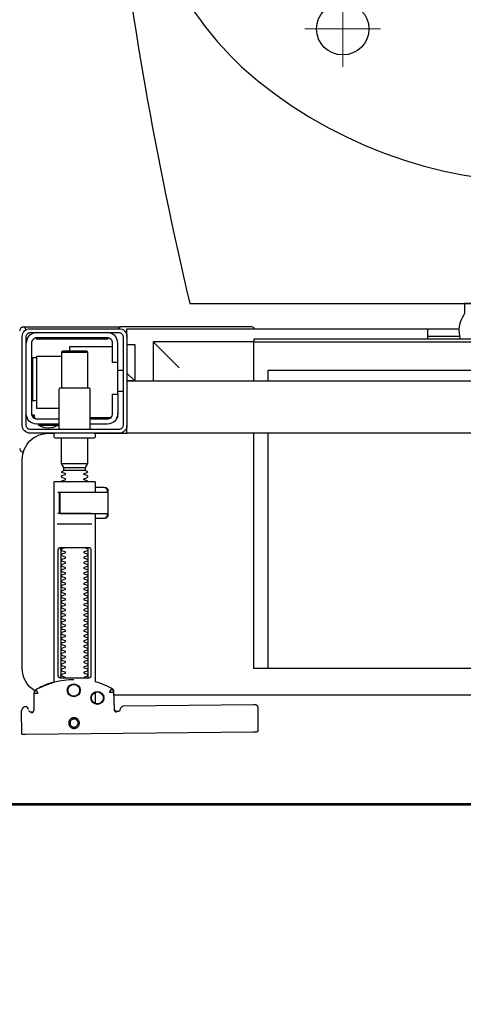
# Model space of a CAD drawing. Header units: millimetres. Extents: x 11979 to 37895, y 18730 to 47884.
# Tile 249 of 256: x 36194 to 36211, y 43717 to 43754. Entities that reach past the tile are written whole.
import ezdxf

# ---------------------------------------------------------------- set-up
doc = ezdxf.new("R2010")
doc.units = ezdxf.units.MM
for name, color, linetype in [('-LI-WIDOK', 2, 'Continuous'), ('-WYMIAR', 8, 'Continuous'), ('_PROJEKTOWANE', 5, 'Continuous'), ('PROJEKTOWANE', 5, 'Continuous')]:
    doc.layers.add(name, color=color, linetype=linetype)
doc.layers.add('-ŚCIANY NOŚNE', color=4, linetype='Continuous', lineweight=53)
doc.layers.add('Niedrukowalna', color=140, linetype='Continuous', lineweight=15)
doc.styles.get("Standard").update_dxf_attribs({"font": 'arial.ttf'})
doc.dimstyles.new('CZA-KROPKA-50', dxfattribs={"dimtxt": 12, "dimasz": 1, "dimexe": 2, "dimexo": 25, "dimgap": 4, "dimtad": 1, "dimdec": 1, "dimrnd": 0.5, "dimzin": 9, "dimdsep": 46, "dimtxsty": 'Standard', "dimblk": 'CZA-KROPKA', "dimblk1": 'CZA-KROPKA', "dimblk2": 'CZA-KROPKA', "dimsah": 1, "dimcen": -20, "dimse1": 1, "dimse2": 1, "dimclrd": 8, "dimclre": 8, "dimclrt": 9, "dimadec": 0, "dimazin": 0, "dimtfac": 1, "dimtdec": 1, "dimtmove": 1, "dimatfit": 3, "dimldrblk": 'CZA-KROPKA', "dimfxl": 1, "dimtolj": 1, "dimtzin": 9, "dimarcsym": 0})

# ---------------------------------------------------------------- blocks, each defined once
blk = doc.blocks.new('CZA-KROPKA')
at = {"layer": '-WYMIAR', "linetype": 'ByBlock'}
for p, q in [((0, 10), (0, -10)), ((5, 0), (-5, 0))]:
    blk.add_line(p, q, dxfattribs=at)
at = {"layer": '-WYMIAR', "linetype": 'ByBlock', "const_width": 2.5}
blk.add_lwpolyline([(-1.25, 0, 1), (1.25, 0, 1)], format="xyb", close=True, dxfattribs=at)
blk = doc.blocks.new('*D2741')
at = {"layer": '-LI-WIDOK', "color": 8, "lineweight": -2}
blk.add_line((36466.897, 45107.43), (36466.897, 43687.43), dxfattribs=at)
at = {"layer": 'Defpoints', "color": 0}
for p in [(35203.399, 45108.43), (36312.926, 43686.43), (36466.897, 43686.43)]:
    blk.add_point(p, dxfattribs=at)
at = {"layer": '-LI-WIDOK', "color": 8, "lineweight": -2}
for p, rotation in [((36466.897, 45108.43), 90), ((36466.897, 43686.43), 270)]:
    blk.add_blockref('CZA-KROPKA', p, dxfattribs=dict(at, rotation=rotation))
at = {"layer": '-LI-WIDOK', "color": 9, "insert": (36456.872, 44397.43), "char_height": 12, "attachment_point": 5, "rotation": 90}
blk.add_mtext('\\A1;1422', dxfattribs=at)
blk = doc.blocks.new('*D2762')
at = {"layer": '-LI-WIDOK', "color": 8, "lineweight": -2}
blk.add_line((34613.926, 43532.463), (36311.926, 43532.463), dxfattribs=at)
at = {"layer": 'Defpoints', "color": 0}
for p in [(34612.926, 43960.473), (36312.926, 43636.473), (36312.926, 43532.463)]:
    blk.add_point(p, dxfattribs=at)
at = {"layer": '-LI-WIDOK', "color": 8, "lineweight": -2, "rotation": 180}
blk.add_blockref('CZA-KROPKA', (34612.926, 43532.463), dxfattribs=at)
at = {"layer": '-LI-WIDOK', "color": 8, "lineweight": -2}
blk.add_blockref('CZA-KROPKA', (36312.926, 43532.463), dxfattribs=at)
at = {"layer": '-LI-WIDOK', "color": 9, "insert": (35462.926, 43542.59), "char_height": 12, "attachment_point": 5}
blk.add_mtext('\\A1;1700', dxfattribs=at)
blk = doc.blocks.new('*D2763')
at = {"layer": '-LI-WIDOK', "color": 8, "lineweight": -2}
blk.add_line((34132.926, 43502.204), (36311.926, 43502.204), dxfattribs=at)
at = {"layer": 'Defpoints', "color": 0}
for p in [(34131.926, 43960.473), (36312.926, 43636.473), (36312.926, 43502.204)]:
    blk.add_point(p, dxfattribs=at)
at = {"layer": '-LI-WIDOK', "color": 8, "lineweight": -2, "rotation": 180}
blk.add_blockref('CZA-KROPKA', (34131.926, 43502.204), dxfattribs=at)
at = {"layer": '-LI-WIDOK', "color": 8, "lineweight": -2}
blk.add_blockref('CZA-KROPKA', (36312.926, 43502.204), dxfattribs=at)
at = {"layer": '-LI-WIDOK', "color": 9, "insert": (35222.426, 43512.331), "char_height": 12, "attachment_point": 5}
blk.add_mtext('\\A1;2181', dxfattribs=at)
blk = doc.blocks.new('99440_TOP')
for points in [[(0.16437, 0.15596), (0.1634, 0.15595), (0.16317, 0.15592), (0.16296, 0.15584), (0.16275, 0.15571), (0.16278, 0.15575), (0.16272, 0.15555), (0.1627, 0.15535, -0.157432), (0.16251, 0.15476), (0.16223, 0.15436, -0.241147), (0.16142, 0.15393), (0.11163, 0.15346), (0.11147, 0.15346), (0.11132, 0.15345), (0.1112, 0.15345), (0.11107, 0.15346), (0.11091, 0.15348), (0.11075, 0.15353), (0.1106, 0.15361), (0.11046, 0.15371), (0.11035, 0.15383), (0.11025, 0.15397), (0.11018, 0.15412), (0.11014, 0.15428), (0.11013, 0.15445), (0.11008, 0.16345), (0.11036, 0.16384)], [(0.1966, 0.15658), (0.19639, 0.15656), (0.19618, 0.15648), (0.19598, 0.15635), (0.19579, 0.15614, 0.132231), (0.19565, 0.15564), (0.19559, 0.14909)], [(0.19781, 0.15528, 0.415336), (0.19882, 0.15429)], [(0.19898, 0.1543), (0.19911, 0.1543), (0.19926, 0.15431), (0.1994, 0.15434), (0.19954, 0.1544), (0.19966, 0.15447), (0.19978, 0.15456), (0.19988, 0.15466), (0.2002, 0.15512, 0.158481), (0.20039, 0.15571)], [(0.18044, 0.14393, 0.125713), (0.19479, 0.14774, 0.121439), (0.19532, 0.14823, -0.262119), (0.20013, 0.13968), (0.20013, 0.05968, -0.414214), (0.19013, 0.04968), (0.18765, 0.04968, 0.405519), (0.18813, 0.05018), (0.18813, 0.05088, 0.414214), (0.18763, 0.05138), (0.17263, 0.05138, 0.414214), (0.17213, 0.05088), (0.17213, 0.05018, 0.405519), (0.17262, 0.04968, 0.001664), (0.16007, 0.04968)], [(0.17213, 0.07232), (0.17213, 0.06852, 0.414214), (0.17233, 0.06832), (0.18475, 0.06832), (0.18793, 0.06832, 0.414214), (0.18813, 0.06852), (0.18813, 0.14485), (0.18898, 0.1451), (0.18982, 0.14537), (0.19065, 0.14568), (0.19147, 0.146), (0.19228, 0.14635), (0.19308, 0.14672), (0.19387, 0.14712), (0.19469, 0.14756), (0.19478, 0.14762), (0.19486, 0.14768), (0.19494, 0.14775), (0.19501, 0.14782), (0.19508, 0.1479), (0.19515, 0.14799)], [(0.17661, 0.09332, 0.182836), (0.1765, 0.09341), (0.17528, 0.09381, 0.050055), (0.17513, 0.09408), (0.17513, 0.09436, 0.050055), (0.17528, 0.09462), (0.1765, 0.09503, 0.719897), (0.1765, 0.09541), (0.17528, 0.09581, 0.050055), (0.17513, 0.09608), (0.17513, 0.09636, 0.050055), (0.17528, 0.09662), (0.1765, 0.09703, 0.719897), (0.1765, 0.09741), (0.17528, 0.09781, 0.050055), (0.17513, 0.09808), (0.17513, 0.09836, 0.050055), (0.17528, 0.09862), (0.1765, 0.09903, 0.719897), (0.1765, 0.09941), (0.17528, 0.09981, 0.050055), (0.17513, 0.10008), (0.17513, 0.10036, 0.050055), (0.17528, 0.10062), (0.1765, 0.10103, 0.719897), (0.1765, 0.10141), (0.17528, 0.10181, 0.050055), (0.17513, 0.10208), (0.17513, 0.10236, 0.050055), (0.17528, 0.10262), (0.1765, 0.10303, 0.719897), (0.1765, 0.10341), (0.17528, 0.10381, 0.050055), (0.17513, 0.10408), (0.17513, 0.10436, 0.050055), (0.17528, 0.10462), (0.1765, 0.10503, 0.719897), (0.1765, 0.10541), (0.17528, 0.10581, 0.050055), (0.17513, 0.10608), (0.17513, 0.10636, 0.050055), (0.17528, 0.10662), (0.1765, 0.10703, 0.719897), (0.1765, 0.10741), (0.17528, 0.10781, 0.050055), (0.17513, 0.10808), (0.17513, 0.10836, 0.050055), (0.17528, 0.10862), (0.1765, 0.10903, 0.719897), (0.1765, 0.10941), (0.17528, 0.10981, 0.050055), (0.17513, 0.11008), (0.17513, 0.11036, 0.050055), (0.17528, 0.11062), (0.1765, 0.11103, 0.719897), (0.1765, 0.11141), (0.17528, 0.11181, 0.050055), (0.17513, 0.11208), (0.17513, 0.11236, 0.050055), (0.17528, 0.11262), (0.1765, 0.11303, 0.719897), (0.1765, 0.11341), (0.17528, 0.11381, 0.050055), (0.17513, 0.11408), (0.17513, 0.11436, 0.050055), (0.17528, 0.11462), (0.1765, 0.11503, 0.719897), (0.1765, 0.11541), (0.17528, 0.11581, 0.050055), (0.17513, 0.11608), (0.17513, 0.11636, 0.050055), (0.17528, 0.11662), (0.1765, 0.11703, 0.719897), (0.1765, 0.11741), (0.17528, 0.11781, 0.050055), (0.17513, 0.11808), (0.17513, 0.11836, 0.050055), (0.17528, 0.11862), (0.1765, 0.11903, 0.719897), (0.1765, 0.11941), (0.17528, 0.11981, 0.050055), (0.17513, 0.12008), (0.17513, 0.12036, 0.050055), (0.17528, 0.12062), (0.1765, 0.12103, 0.719897), (0.1765, 0.12141), (0.17528, 0.12181, 0.050055), (0.17513, 0.12208), (0.17513, 0.12236, 0.050055), (0.17528, 0.12262), (0.1765, 0.12303, 0.719897), (0.1765, 0.12341), (0.17528, 0.12381, 0.050055), (0.17513, 0.12408), (0.17513, 0.12436, 0.050055), (0.17528, 0.12462), (0.1765, 0.12503, 0.719897), (0.1765, 0.12541), (0.17528, 0.12581, 0.050055), (0.17513, 0.12608), (0.17513, 0.12636, 0.050055), (0.17528, 0.12662), (0.1765, 0.12703, 0.719897), (0.1765, 0.12741), (0.17528, 0.12781, 0.050055), (0.17513, 0.12808), (0.17513, 0.12836, 0.050055), (0.17528, 0.12862), (0.1765, 0.12903, 0.719897), (0.1765, 0.12941), (0.17528, 0.12981, 0.050055), (0.17513, 0.13008), (0.17513, 0.13036, 0.050055), (0.17528, 0.13062), (0.1765, 0.13103, 0.719897), (0.1765, 0.13141), (0.17528, 0.13181, 0.050055), (0.17513, 0.13208), (0.17513, 0.13236, 0.050055), (0.17528, 0.13262), (0.1765, 0.13303, 0.719897), (0.1765, 0.13341), (0.17528, 0.13381, 0.050055), (0.17513, 0.13408), (0.17513, 0.13436, 0.050055), (0.17528, 0.13462), (0.1765, 0.13503, 0.719897), (0.1765, 0.13541), (0.17528, 0.13581, 0.050055), (0.17513, 0.13608), (0.17513, 0.13636, 0.050055), (0.17528, 0.13662), (0.1765, 0.13703, 0.719897), (0.1765, 0.13741), (0.17528, 0.13781, 0.050055), (0.17513, 0.13808), (0.17513, 0.13836, 0.050055), (0.17528, 0.13862), (0.1765, 0.13903, 0.719897), (0.1765, 0.13941), (0.17528, 0.13981, 0.050055), (0.17513, 0.14008), (0.17513, 0.14036, 0.050055), (0.17528, 0.14062), (0.1765, 0.14103, 0.719897), (0.1765, 0.14141), (0.17528, 0.14181, 0.050055), (0.17513, 0.14208), (0.17513, 0.14236, 0.050055), (0.17528, 0.14262), (0.1765, 0.14303, 0.474594), (0.17661, 0.14332)], [(0.18366, 0.14332, 0.474594), (0.18377, 0.14303), (0.18499, 0.14262, 0.050055), (0.18513, 0.14236), (0.18513, 0.14208, 0.050055), (0.18499, 0.14181), (0.18377, 0.14141, 0.719897), (0.18377, 0.14103), (0.18499, 0.14062, 0.050055), (0.18513, 0.14036), (0.18513, 0.14008, 0.050055), (0.18499, 0.13981), (0.18377, 0.13941, 0.719897), (0.18377, 0.13903), (0.18499, 0.13862, 0.050055), (0.18513, 0.13836), (0.18513, 0.13808, 0.050055), (0.18499, 0.13781), (0.18377, 0.13741, 0.719897), (0.18377, 0.13703), (0.18499, 0.13662, 0.050055), (0.18513, 0.13636), (0.18513, 0.13608, 0.050055), (0.18499, 0.13581), (0.18377, 0.13541, 0.719897), (0.18377, 0.13503), (0.18499, 0.13462, 0.050055), (0.18513, 0.13436), (0.18513, 0.13408, 0.050055), (0.18499, 0.13381), (0.18377, 0.13341, 0.719897), (0.18377, 0.13303), (0.18499, 0.13262, 0.050055), (0.18513, 0.13236), (0.18513, 0.13208, 0.050055), (0.18499, 0.13181), (0.18377, 0.13141, 0.719897), (0.18377, 0.13103), (0.18499, 0.13062, 0.050055), (0.18513, 0.13036), (0.18513, 0.13008, 0.050055), (0.18499, 0.12981), (0.18377, 0.12941, 0.719897), (0.18377, 0.12903), (0.18499, 0.12862, 0.050055), (0.18513, 0.12836), (0.18513, 0.12808, 0.050055), (0.18499, 0.12781), (0.18377, 0.12741, 0.719897), (0.18377, 0.12703), (0.18499, 0.12662, 0.050055), (0.18513, 0.12636), (0.18513, 0.12608, 0.050055), (0.18499, 0.12581), (0.18377, 0.12541, 0.719897), (0.18377, 0.12503), (0.18499, 0.12462, 0.050055), (0.18513, 0.12436), (0.18513, 0.12408, 0.050055), (0.18499, 0.12381), (0.18377, 0.12341, 0.719897), (0.18377, 0.12303), (0.18499, 0.12262, 0.050055), (0.18513, 0.12236), (0.18513, 0.12208, 0.050055), (0.18499, 0.12181), (0.18377, 0.12141, 0.719897), (0.18377, 0.12103), (0.18499, 0.12062, 0.050055), (0.18513, 0.12036), (0.18513, 0.12008, 0.050055), (0.18499, 0.11981), (0.18377, 0.11941, 0.719897), (0.18377, 0.11903), (0.18499, 0.11862, 0.050055), (0.18513, 0.11836), (0.18513, 0.11808, 0.050055), (0.18499, 0.11781), (0.18377, 0.11741, 0.719897), (0.18377, 0.11703), (0.18499, 0.11662, 0.050055), (0.18513, 0.11636), (0.18513, 0.11608, 0.050055), (0.18499, 0.11581), (0.18377, 0.11541, 0.719897), (0.18377, 0.11503), (0.18499, 0.11462, 0.050055), (0.18513, 0.11436), (0.18513, 0.11408, 0.050055), (0.18499, 0.11381), (0.18377, 0.11341, 0.719897), (0.18377, 0.11303), (0.18499, 0.11262, 0.050055), (0.18513, 0.11236), (0.18513, 0.11208, 0.050055), (0.18499, 0.11181), (0.18377, 0.11141, 0.719897), (0.18377, 0.11103), (0.18499, 0.11062, 0.050055), (0.18513, 0.11036), (0.18513, 0.11008, 0.050055), (0.18499, 0.10981), (0.18377, 0.10941, 0.719897), (0.18377, 0.10903), (0.18499, 0.10862, 0.050055), (0.18513, 0.10836), (0.18513, 0.10808, 0.050055), (0.18499, 0.10781), (0.18377, 0.10741, 0.719897), (0.18377, 0.10703), (0.18499, 0.10662, 0.050055), (0.18513, 0.10636), (0.18513, 0.10608, 0.050055), (0.18499, 0.10581), (0.18377, 0.10541, 0.719897), (0.18377, 0.10503), (0.18499, 0.10462, 0.050055), (0.18513, 0.10436), (0.18513, 0.10408, 0.050055), (0.18499, 0.10381), (0.18377, 0.10341, 0.719897), (0.18377, 0.10303), (0.18499, 0.10262, 0.050055), (0.18513, 0.10236), (0.18513, 0.10208, 0.050055), (0.18499, 0.10181), (0.18377, 0.10141, 0.719897), (0.18377, 0.10103), (0.18499, 0.10062, 0.050055), (0.18513, 0.10036), (0.18513, 0.10008, 0.050055), (0.18499, 0.09981), (0.18377, 0.09941, 0.719897), (0.18377, 0.09903), (0.18499, 0.09862, 0.050055), (0.18513, 0.09836), (0.18513, 0.09808, 0.050055), (0.18499, 0.09781), (0.18377, 0.09741, 0.719897), (0.18377, 0.09703), (0.18499, 0.09662, 0.050055), (0.18513, 0.09636), (0.18513, 0.09608, 0.050055), (0.18499, 0.09581), (0.18377, 0.09541, 0.719897), (0.18377, 0.09503), (0.18499, 0.09462, 0.050055), (0.18513, 0.09436), (0.18513, 0.09408, 0.050055), (0.18499, 0.09381), (0.18377, 0.09341, 0.182836), (0.18366, 0.09332)], [(0.18589, 0.07252), (0.18589, 0.08011), (0.18585, 0.08022), (0.18578, 0.08029), (0.18568, 0.08032), (0.18578, 0.0803), (0.18586, 0.08024), (0.1859, 0.08014), (0.1859, 0.07252), (0.18587, 0.07241), (0.1858, 0.07234), (0.1856, 0.07232), (0.18571, 0.07237), (0.18577, 0.07252), (0.18577, 0.08012), (0.1857, 0.08027), (0.1856, 0.08032), (0.16757, 0.08032, 0.414214), (0.16737, 0.08012), (0.16737, 0.07252, 0.414214), (0.16757, 0.07232), (0.1856, 0.07232)], [(0.18569, 0.07232, 0.414213), (0.18589, 0.07252), (0.18588, 0.08012), (0.18588, 0.07252), (0.18585, 0.07241), (0.18578, 0.07234), (0.18568, 0.07232)], [(0.17513, 0.06836), (0.17513, 0.06812, -0.050055), (0.17528, 0.06786), (0.1765, 0.06745, -0.719897), (0.1765, 0.06707), (0.17528, 0.06666, -0.050055), (0.17513, 0.0664), (0.17513, 0.06612, -0.050055), (0.17528, 0.06586), (0.1765, 0.06545, -0.719897), (0.1765, 0.06507), (0.17528, 0.06466, -0.050055), (0.17513, 0.0644), (0.17603, 0.06388), (0.17603, 0.06282), (0.17513, 0.06126), (0.17513, 0.05138)], [(0.18513, 0.06836), (0.18513, 0.06812, 0.050055), (0.18499, 0.06786), (0.18377, 0.06745, 0.719897), (0.18377, 0.06707), (0.18499, 0.06666, 0.050055), (0.18513, 0.0664), (0.18513, 0.06612, 0.050055), (0.18499, 0.06586), (0.18377, 0.06545, 0.719897), (0.18377, 0.06507), (0.18499, 0.06466, 0.050055), (0.18513, 0.0644), (0.18423, 0.06388), (0.18423, 0.06282), (0.18513, 0.06126), (0.18513, 0.05138)], [(0.20024, 0.05684, 0.126559), (0.19975, 0.05693)], [(0.20112, 0.05547, 0.198909), (0.20068, 0.05654, 0.091301), (0.20024, 0.05684)], [(0.16392, 0.04368), (0.16363, 0.04368), (0.16363, 0.04218, -0.414214), (0.16763, 0.04618), (0.17413, 0.04618)], [(0.17413, 0.04818), (0.17413, 0.03288, 0.414214), (0.17463, 0.03238), (0.18563, 0.03238, 0.414214), (0.18613, 0.03288), (0.18613, 0.04818)], [(0.19388, 0.04656, 0.119096), (0.19013, 0.04764, 0.119096), (0.18638, 0.04656)], [(0.19388, 0.04618), (0.19388, 0.04656), (0.18638, 0.04656), (0.18638, 0.04618), (0.19463, 0.04618, -0.414214), (0.19863, 0.04218)], [(0.17413, 0.04418), (0.16763, 0.04418, 0.414214), (0.16563, 0.04218), (0.16563, 0.03468), (0.16363, 0.03468), (0.16363, 0.01518, 0.414214), (0.16763, 0.01118)], [(0.16363, 0.02268), (0.16563, 0.02268), (0.16563, 0.01518, 0.414214), (0.16763, 0.01318), (0.19463, 0.01318, 0.414214), (0.19663, 0.01518), (0.19663, 0.04218, 0.414214), (0.19463, 0.04418), (0.18613, 0.04418)], [(0.19463, 0.03721), (0.19528, 0.03722), (0.19555, 0.03722), (0.19573, 0.03722), (0.1958, 0.03722, 0.116465), (0.19602, 0.03728), (0.19614, 0.03733), (0.19614, 0.02063), (0.19602, 0.02068, 0.116465), (0.1958, 0.02074), (0.19555, 0.02074), (0.19528, 0.02074), (0.19463, 0.02075)], [(0.19463, 0.01118, 0.414214), (0.19863, 0.01518)], [(-0.03987, 0.01368), (-0.03242, 0.01368, 0.236962), (-0.03105, 0.00443, -0.154353), (-0.03087, 0.00386), (-0.03087, 0), (0.03113, 0), (0.03113, 0.00386, -0.154353), (0.03131, 0.00443, 0.236962), (0.03269, 0.01368), (0.04013, 0.01368)], [(0.11137, 0.00968), (0.11155, 0.00944), (0.11178, 0.00925), (0.11205, 0.0091), (0.11234, 0.00902), (0.11263, 0.00898), (0.16243, 0.00898, 0.326231), (0.16338, 0.00968)], [(0.19883, 0.01002, 0.000114), (0.19883, 0.01002, 0.517015), (0.20016, 0.00909), (0.20006, 0.00905), (0.19996, 0.00903), (0.19984, 0.009), (0.19971, 0.00899), (0.19961, 0.00899), (0.19916, 0.00899), (0.19854, 0.00899), (0.19784, 0.00899), (0.16441, 0.00899), (0.16406, 0.00899), (0.1637, 0.00899), (0.16336, 0.00899), (0.16307, 0.00899), (0.16282, 0.00899), (0.16263, 0.00899), (0.1625, 0.00899)], [(0.20024, 0.00912, 0.091301), (0.20068, 0.00942, 0.198909), (0.20112, 0.01048)]]:
    blk.add_lwpolyline(points, format="xyb")
for points in [[(0.19877, 0.1647), (0.11186, 0.16387)], [(0.20026, 0.1647), (0.20039, 0.15571)], [(0.16399, 0.15607), (0.16422, 0.15602), (0.16438, 0.15596), (0.16453, 0.15586), (0.16466, 0.15574), (0.16476, 0.1556), (0.16484, 0.15544), (0.16489, 0.15527), (0.16491, 0.1551), (0.16509, 0.14854), (0.1651, 0.14842), (0.16511, 0.14832), (0.16514, 0.14822), (0.16516, 0.14812), (0.1652, 0.14802), (0.16524, 0.14793), (0.16529, 0.14784), (0.16535, 0.14775), (0.16541, 0.14767), (0.16548, 0.14758), (0.16555, 0.14751), (0.16563, 0.14744), (0.16571, 0.14737), (0.1658, 0.14731), (0.16589, 0.14726), (0.16664, 0.14688), (0.1674, 0.14651), (0.16816, 0.14617), (0.16894, 0.14585), (0.16973, 0.14555), (0.17052, 0.14527), (0.17132, 0.14502), (0.17213, 0.14478), (0.17213, 0.08032)], [(0.16523, 0.14871), (0.16505, 0.1553), (0.16503, 0.15547), (0.16498, 0.15563), (0.16491, 0.15579), (0.16481, 0.15592), (0.16468, 0.15604), (0.16454, 0.15614), (0.16439, 0.15621), (0.16422, 0.15626), (0.16404, 0.15627)], [(0.1977, 0.15573), (0.19762, 0.15586), (0.19752, 0.15598), (0.1974, 0.15608), (0.19726, 0.15617), (0.19711, 0.15623), (0.19696, 0.15626), (0.1968, 0.15627), (0.1959, 0.15626)], [(0.17213, 0.15305), (0.17213, 0.14874)], [(0.16506, 0.14968), (-0.16464, 0.14968)], [(-0.11834, 0.04968), (-0.11834, 0.13968), (0.11166, 0.13968), (0.11166, 0.04968)], [(0.10615, 0.13968), (0.10615, 0.04968)], [(0.17496, 0.14232), (0.17496, 0.09432)], [(0.18536, 0.09432), (0.18536, 0.14232)], [(0.18675, 0.08432), (0.17358, 0.08432)], [(0.16745, 0.08028), (0.16745, 0.08144), (0.16749, 0.08156), (0.16759, 0.08164), (0.1678, 0.08169)], [(0.16764, 0.08053), (0.16768, 0.08079), (0.1678, 0.08132)], [(0.16824, 0.08203), (0.16789, 0.08162), (0.16789, 0.08196), (0.16792, 0.08207), (0.16799, 0.08214), (0.1681, 0.08218), (0.16823, 0.08219), (0.16835, 0.08219), (0.16855, 0.08221), (0.169, 0.08232), (0.17213, 0.08232)], [(0.16861, 0.08224), (0.16869, 0.0823), (0.16889, 0.08232)], [(0.17384, 0.08032), (0.18494, 0.08032), (0.1865, 0.08032)], [(0.1678, 0.07094), (0.16769, 0.07096), (0.16759, 0.07099), (0.1675, 0.07106), (0.16745, 0.0712), (0.16745, 0.07235)], [(0.1678, 0.07131), (0.16768, 0.07185), (0.16764, 0.0721)], [(0.18571, 0.07232), (0.1865, 0.07232)], [(0.17213, 0.07032), (0.169, 0.07032), (0.16855, 0.07042), (0.16844, 0.07044), (0.16833, 0.07044), (0.1682, 0.07045), (0.16808, 0.07046), (0.16796, 0.07052), (0.16789, 0.07067), (0.16789, 0.07102), (0.16824, 0.07061)], [(0.16889, 0.07032), (0.16879, 0.07032), (0.16861, 0.0704)], [(0.18513, 0.06126), (0.17513, 0.06126)], [(0.17603, 0.06388), (0.18423, 0.06388)], [(0.18423, 0.06282), (0.17603, 0.06282)], [(0.19976, 0.05697), (0.19989, 0.05695), (0.20001, 0.05692), (0.20014, 0.05688)], [(-0.15987, 0.04668), (-0.15987, 0.04968), (0.16013, 0.04968), (0.16013, 0.04668)], [(0.16013, 0.03368), (0.16013, 0.04568)], [(0.16363, 0.03468), (0.16363, 0.04218)], [(0.17413, 0.04368), (0.16631, 0.04368)], [(0.16713, 0.04412), (0.16706, 0.04403), (0.167, 0.04393), (0.16694, 0.04381), (0.16688, 0.04368)], [(0.19512, 0.04412), (0.19519, 0.04404), (0.19525, 0.04395), (0.1953, 0.04385), (0.19534, 0.04376), (0.19538, 0.04365), (0.19541, 0.04355), (0.19544, 0.04344), (0.19547, 0.04333), (0.19548, 0.04322), (0.1955, 0.04311), (0.19551, 0.04301), (0.19552, 0.04291), (0.19551, 0.04281), (0.1956, 0.04278), (0.19571, 0.04278), (0.19581, 0.04278), (0.19591, 0.04278), (0.19602, 0.04278), (0.19626, 0.04278), (0.19629, 0.04288), (0.19628, 0.04299), (0.19626, 0.04311), (0.19622, 0.04324), (0.19618, 0.04336), (0.19607, 0.04357)], [(0.18613, 0.04018), (0.19463, 0.04018), (0.19463, 0.02018), (0.18513, 0.02018)], [(0.19604, 0.03729), (0.19615, 0.03729), (0.19629, 0.03729), (0.19645, 0.03729), (0.19663, 0.03729)], [(0.16163, 0.03368), (0.16363, 0.03368)], [(0.17513, 0.03238), (0.17513, 0.01872), (0.17563, 0.01822), (0.18463, 0.01822), (0.18513, 0.01872), (0.18513, 0.03238)], [(0.16013, 0.02668), (0.15713, 0.02968), (0.16013, 0.02968), (-0.15987, 0.02968), (-0.15687, 0.02968), (-0.15987, 0.02668)], [(0.10615, 0.02968), (0.10615, 0.0256), (-0.11834, 0.0256)], [(0.11166, 0.02968), (0.11166, 0.01468), (0.15013, 0.01468)], [(0.14013, 0.02468), (0.15013, 0.01468), (0.15013, 0.02968)], [(0.16013, 0.01568), (0.15713, 0.01568), (0.15713, 0.02968)], [(0.16163, 0.02568), (0.16363, 0.02568)], [(0.19663, 0.02067), (0.19645, 0.02067), (0.19629, 0.02067), (0.19615, 0.02067), (0.19604, 0.02067)], [(0.16563, 0.01668), (0.18213, 0.01668), (0.18213, 0.01822)], [(0.18513, 0.01872), (0.17513, 0.01872)], [(0.03296, 0.01268), (0.04513, 0.01268)], [(0.16013, 0.01268), (0.16013, 0.00968), (0.03318, 0.00968)], [(0.04513, 0.01368), (0.04513, 0.00968)], [(0.16735, 0.01368), (0.1948, 0.01368), (0.19491, 0.01368)], [(0.17013, 0.01318), (0.17013, 0.01368)], [(0.17413, 0.01318), (0.17413, 0.01368)]]:
    blk.add_lwpolyline(points)
for points in [[(0.18037, 0.15848), (0.18057, 0.15849), (0.18077, 0.15852), (0.18097, 0.15857), (0.18116, 0.15864), (0.18134, 0.15873), (0.18151, 0.15883), (0.18167, 0.15895), (0.18182, 0.15909), (0.18195, 0.15924), (0.18207, 0.1594), (0.18217, 0.15958), (0.18225, 0.15976), (0.18232, 0.15995), (0.18237, 0.16014), (0.18239, 0.16034), (0.1824, 0.16054), (0.18239, 0.16075), (0.18236, 0.16094), (0.18231, 0.16114), (0.18224, 0.16133), (0.18215, 0.16151), (0.18205, 0.16168), (0.18192, 0.16184), (0.18179, 0.16199), (0.18164, 0.16212), (0.18147, 0.16224), (0.1813, 0.16234), (0.18112, 0.16242), (0.18093, 0.16249), (0.18073, 0.16254), (0.18053, 0.16256), (0.18033, 0.16257), (0.18013, 0.16256), (0.17993, 0.16253), (0.17974, 0.16248), (0.17955, 0.16241), (0.17937, 0.16232), (0.1792, 0.16222), (0.17904, 0.1621), (0.17889, 0.16196), (0.17876, 0.16181), (0.17864, 0.16165), (0.17854, 0.16147), (0.17845, 0.16129), (0.17839, 0.1611), (0.17834, 0.16091), (0.17831, 0.16071), (0.17831, 0.16051), (0.17832, 0.1603), (0.17835, 0.16011), (0.1784, 0.15991), (0.17847, 0.15972), (0.17856, 0.15954), (0.17866, 0.15937), (0.17878, 0.15921), (0.17892, 0.15906), (0.17907, 0.15893), (0.17923, 0.15881), (0.17941, 0.15871), (0.17959, 0.15863), (0.17978, 0.15856), (0.17997, 0.15851), (0.18017, 0.15849)], [(0.18037, 0.15897), (0.18052, 0.15898), (0.18067, 0.159), (0.18081, 0.15904), (0.18096, 0.15909), (0.18109, 0.15916), (0.18122, 0.15924), (0.18134, 0.15933), (0.18146, 0.15943), (0.18156, 0.15955), (0.18165, 0.15967), (0.18172, 0.1598), (0.18179, 0.15994), (0.18184, 0.16008), (0.18187, 0.16023), (0.18189, 0.16038), (0.1819, 0.16053), (0.18189, 0.16069), (0.18187, 0.16084), (0.18183, 0.16098), (0.18178, 0.16113), (0.18171, 0.16126), (0.18163, 0.16139), (0.18154, 0.16151), (0.18144, 0.16163), (0.18132, 0.16173), (0.1812, 0.16182), (0.18107, 0.16189), (0.18093, 0.16196), (0.18079, 0.16201), (0.18064, 0.16204), (0.18049, 0.16206), (0.18034, 0.16207), (0.18018, 0.16206), (0.18003, 0.16204), (0.17989, 0.162), (0.17974, 0.16194), (0.17961, 0.16188), (0.17948, 0.1618), (0.17936, 0.16171), (0.17924, 0.1616), (0.17914, 0.16149), (0.17905, 0.16137), (0.17898, 0.16124), (0.17891, 0.1611), (0.17886, 0.16095), (0.17883, 0.16081), (0.17881, 0.16066), (0.1788, 0.1605), (0.17881, 0.16035), (0.17883, 0.1602), (0.17887, 0.16005), (0.17892, 0.15991), (0.17899, 0.15977), (0.17907, 0.15964), (0.17916, 0.15952), (0.17927, 0.15941), (0.17938, 0.15931), (0.1795, 0.15922), (0.17963, 0.15914), (0.17977, 0.15908), (0.17992, 0.15903), (0.18006, 0.159), (0.18021, 0.15897)], [(0.166, 0.14754), (0.16595, 0.14757), (0.1659, 0.1476), (0.16586, 0.14763), (0.16581, 0.14767), (0.16576, 0.14771), (0.16571, 0.14776), (0.16566, 0.14781), (0.16562, 0.14786), (0.16557, 0.14791), (0.16553, 0.14797), (0.16549, 0.14803), (0.16546, 0.14809), (0.16542, 0.14815), (0.16539, 0.14821), (0.16537, 0.14828), (0.16534, 0.14834), (0.16532, 0.14841), (0.1653, 0.14847), (0.16529, 0.14854), (0.16528, 0.1486), (0.16527, 0.14866), (0.16526, 0.14872), (0.16526, 0.14878), (0.16531, 0.14879), (0.16656, 0.14884), (0.16662, 0.14884), (0.16667, 0.14884), (0.16672, 0.14886), (0.16677, 0.14883), (0.16674, 0.14879), (0.16671, 0.14874), (0.16669, 0.14869), (0.16666, 0.14863), (0.16607, 0.14754)], [(0.18546, 0.14332), (0.18555, 0.14331), (0.18563, 0.1433), (0.18572, 0.14329), (0.1858, 0.14326), (0.18589, 0.14323), (0.18596, 0.14319), (0.18604, 0.14314), (0.18611, 0.14308), (0.18617, 0.14302), (0.18623, 0.14294), (0.18628, 0.14286), (0.18632, 0.14276), (0.18636, 0.14266), (0.18639, 0.14255), (0.1864, 0.14243), (0.18641, 0.14232), (0.18641, 0.09432), (0.1864, 0.0942), (0.18639, 0.09409), (0.18636, 0.09398), (0.18632, 0.09387), (0.18628, 0.09378), (0.18623, 0.09369), (0.18617, 0.09362), (0.18611, 0.09355), (0.18604, 0.09349), (0.18596, 0.09344), (0.18589, 0.0934), (0.1858, 0.09337), (0.18572, 0.09335), (0.18563, 0.09333), (0.18555, 0.09332), (0.18546, 0.09332), (0.17488, 0.09332), (0.17479, 0.09332), (0.1747, 0.09333), (0.17462, 0.09335), (0.17453, 0.09337), (0.17445, 0.0934), (0.17437, 0.09344), (0.17429, 0.09349), (0.17423, 0.09355), (0.17416, 0.09362), (0.1741, 0.09369), (0.17405, 0.09378), (0.174, 0.09387), (0.17397, 0.09398), (0.17394, 0.09409), (0.17392, 0.0942), (0.17392, 0.09432), (0.17392, 0.14232), (0.17392, 0.14243), (0.17394, 0.14255), (0.17397, 0.14266), (0.174, 0.14276), (0.17405, 0.14286), (0.1741, 0.14294), (0.17416, 0.14302), (0.17423, 0.14308), (0.17429, 0.14314), (0.17437, 0.14319), (0.17445, 0.14323), (0.17453, 0.14326), (0.17462, 0.14329), (0.1747, 0.1433), (0.17479, 0.14331), (0.17488, 0.14332)], [(-0.11834, 0.01368), (0.11166, 0.01368), (0.11166, 0.01468), (-0.11834, 0.01468)]]:
    blk.add_lwpolyline(points, close=True)
for points in [[(0.19559, 0.14908), (0.19559, 0.14908), (0.19559, 0.14908), (0.19559, 0.14909), (0.19559, 0.14909), (0.19559, 0.14909), (0.19559, 0.14909), (0.19559, 0.14909), (0.19559, 0.14909), (0.19559, 0.14909), (0.19559, 0.14909), (0.19559, 0.14909), (0.19559, 0.14909), (0.19559, 0.14909), (0.19559, 0.14909), (0.19559, 0.14909), (0.19559, 0.14909), (0.19559, 0.14909), (0.19559, 0.14909), (0.19559, 0.14909), (0.19559, 0.14908), (0.19559, 0.14908), (0.19559, 0.14908), (0.19559, 0.14908), (0.19559, 0.14908), (0.19559, 0.14908), (0.19559, 0.14908), (0.19559, 0.14908), (0.19559, 0.14908), (0.19559, 0.14908), (0.19559, 0.14908), (0.19559, 0.14908), (0.19559, 0.14908), (0.19559, 0.14908), (0.19559, 0.14908), (0.19559, 0.14908), (0.19559, 0.14908), (0.19559, 0.14909), (0.19558, 0.14909), (0.19558, 0.14909), (0.19558, 0.14909), (0.19558, 0.14909), (0.19558, 0.14909), (0.19558, 0.14909), (0.19558, 0.14909), (0.19558, 0.14909), (0.19557, 0.14909), (0.19557, 0.14909), (0.19557, 0.14908), (0.19557, 0.14908), (0.19557, 0.14908), (0.19557, 0.14908), (0.19556, 0.14908), (0.19556, 0.14908), (0.19556, 0.14908), (0.19556, 0.14908), (0.19556, 0.14908), (0.19556, 0.14908), (0.19555, 0.14908), (0.19555, 0.14908), (0.19555, 0.14908), (0.19555, 0.14908), (0.19555, 0.14908), (0.19555, 0.14908), (0.19554, 0.14908), (0.19554, 0.14908), (0.19554, 0.14908), (0.19554, 0.14908), (0.19553, 0.14908), (0.19553, 0.14908), (0.19553, 0.14908), (0.19552, 0.14909), (0.19552, 0.14909), (0.19551, 0.14909), (0.1955, 0.14909), (0.1955, 0.14909), (0.1955, 0.14909), (0.19549, 0.14909), (0.19549, 0.14909), (0.19548, 0.14909), (0.19548, 0.14909), (0.19547, 0.14909), (0.19547, 0.14909), (0.19546, 0.14909), (0.19546, 0.14909), (0.19545, 0.14909), (0.19544, 0.14909), (0.19544, 0.14909), (0.19543, 0.14909), (0.19543, 0.14909), (0.19542, 0.14909), (0.19541, 0.14909), (0.1954, 0.14909), (0.1954, 0.14909), (0.19539, 0.14909), (0.19538, 0.14909), (0.19537, 0.14909), (0.19537, 0.14909), (0.19536, 0.14909), (0.19535, 0.14909), (0.19534, 0.14909), (0.19533, 0.14909), (0.19532, 0.14909), (0.19531, 0.14909), (0.1953, 0.14909), (0.1953, 0.14909), (0.19529, 0.14909), (0.19528, 0.14909), (0.19527, 0.14909), (0.19526, 0.14909), (0.19525, 0.14909), (0.19524, 0.14909), (0.19523, 0.14909), (0.19522, 0.14909), (0.1952, 0.14909), (0.19519, 0.14909), (0.19518, 0.14909), (0.19517, 0.14909), (0.19516, 0.14909), (0.19515, 0.14909), (0.19514, 0.14909), (0.19513, 0.14909), (0.19512, 0.14909), (0.1951, 0.14909), (0.19509, 0.14909), (0.19508, 0.1491), (0.19507, 0.1491), (0.19506, 0.1491), (0.19504, 0.1491), (0.19503, 0.1491), (0.19502, 0.1491), (0.19501, 0.1491), (0.19499, 0.1491), (0.19498, 0.1491), (0.19497, 0.1491), (0.19496, 0.1491), (0.19494, 0.1491), (0.19482, 0.1491), (0.19477, 0.1491), (0.19472, 0.1491), (0.19469, 0.1491), (0.19466, 0.1491), (0.19464, 0.1491), (0.19461, 0.1491), (0.19459, 0.1491), (0.19456, 0.1491), (0.19454, 0.1491), (0.19451, 0.1491), (0.19449, 0.1491), (0.19446, 0.1491), (0.19444, 0.1491), (0.19441, 0.1491), (0.1944, 0.1491), (0.19439, 0.1491), (0.19436, 0.1491), (0.19435, 0.1491), (0.19434, 0.1491), (0.19433, 0.1491), (0.19431, 0.1491), (0.19431, 0.1491), (0.1943, 0.1491), (0.1943, 0.1491), (0.19429, 0.1491), (0.19429, 0.14911), (0.19428, 0.14911), (0.19428, 0.14911), (0.19427, 0.14911), (0.19426, 0.14911), (0.19426, 0.14911), (0.19426, 0.14911), (0.19425, 0.14911), (0.19425, 0.14911), (0.19424, 0.14911), (0.19424, 0.14911), (0.19423, 0.1491), (0.19423, 0.1491), (0.19423, 0.1491), (0.19422, 0.1491), (0.19422, 0.1491), (0.19422, 0.1491), (0.19422, 0.1491), (0.19421, 0.1491), (0.19421, 0.1491), (0.19421, 0.1491), (0.1942, 0.1491), (0.1942, 0.1491), (0.19419, 0.1491), (0.19419, 0.1491), (0.19419, 0.1491), (0.19419, 0.1491), (0.19418, 0.1491), (0.19418, 0.1491), (0.19418, 0.14911), (0.19418, 0.14911), (0.19417, 0.14911), (0.19417, 0.14911), (0.19417, 0.14911), (0.19416, 0.14911), (0.19416, 0.14911), (0.19415, 0.14912), (0.19415, 0.14912), (0.19415, 0.14912), (0.19414, 0.14912), (0.19414, 0.14912), (0.19414, 0.14912), (0.19413, 0.14912), (0.19413, 0.14912), (0.19413, 0.14912), (0.19413, 0.14912), (0.19413, 0.14912), (0.19413, 0.14912), (0.19413, 0.14912), (0.19412, 0.14912), (0.19412, 0.14912), (0.19412, 0.14912), (0.19412, 0.14912), (0.19412, 0.14912), (0.19412, 0.14912), (0.19411, 0.14912), (0.19411, 0.14912), (0.19411, 0.14911), (0.19411, 0.14911), (0.19411, 0.14911), (0.19411, 0.14911), (0.1941, 0.14911), (0.1941, 0.14911), (0.1941, 0.1491), (0.1941, 0.1491), (0.1941, 0.1491), (0.1941, 0.1491), (0.1941, 0.1491), (0.1941, 0.14909), (0.1941, 0.14909), (0.1941, 0.14909), (0.1941, 0.14909), (0.1941, 0.14908), (0.1941, 0.14908), (0.1941, 0.14908), (0.1941, 0.14908), (0.1941, 0.14908), (0.1941, 0.14907), (0.1941, 0.14907), (0.1941, 0.14907), (0.1941, 0.14907), (0.1941, 0.14907), (0.19411, 0.14906), (0.19411, 0.14906), (0.19411, 0.14906), (0.19411, 0.14906), (0.19411, 0.14906), (0.19411, 0.14905), (0.19412, 0.14905), (0.19412, 0.14905), (0.19412, 0.14905), (0.19413, 0.14904), (0.19414, 0.14904), (0.19414, 0.14904), (0.19414, 0.14903), (0.19415, 0.14903), (0.19415, 0.14902), (0.19415, 0.14902), (0.19415, 0.14902), (0.19416, 0.14901), (0.19416, 0.14901), (0.19416, 0.14901), (0.19416, 0.149), (0.19416, 0.149), (0.19417, 0.149), (0.19417, 0.14899), (0.19417, 0.14899), (0.19417, 0.14899), (0.19417, 0.14899), (0.19417, 0.14898), (0.19417, 0.14898), (0.19417, 0.14898), (0.19418, 0.14897), (0.19418, 0.14897), (0.19418, 0.14897), (0.19418, 0.14896), (0.19418, 0.14896), (0.19419, 0.14895), (0.19419, 0.14895), (0.19419, 0.14895), (0.19419, 0.14894), (0.1942, 0.14894), (0.1942, 0.14893), (0.1942, 0.14893), (0.19421, 0.14892), (0.19421, 0.14891), (0.19422, 0.1489), (0.19422, 0.14889), (0.19423, 0.14888), (0.19423, 0.14887), (0.19424, 0.14886), (0.19425, 0.14884), (0.19427, 0.14881), (0.19429, 0.14877), (0.19431, 0.14873), (0.19432, 0.14871), (0.19433, 0.1487), (0.19434, 0.14868), (0.19435, 0.14866), (0.19436, 0.14864), (0.19447, 0.14845), (0.19448, 0.14844), (0.19448, 0.14842), (0.19449, 0.1484), (0.1945, 0.14839), (0.19451, 0.14837), (0.19452, 0.14836), (0.19453, 0.14834), (0.19454, 0.14832), (0.19455, 0.14831), (0.19455, 0.14829), (0.19456, 0.14828), (0.19457, 0.14826), (0.19458, 0.14825), (0.19459, 0.14823), (0.19459, 0.14822), (0.1946, 0.14821), (0.19461, 0.14819), (0.19462, 0.14818), (0.19462, 0.14817), (0.19463, 0.14815), (0.19464, 0.14814), (0.19465, 0.14813), (0.19465, 0.14811), (0.19466, 0.1481), (0.19467, 0.14809), (0.19467, 0.14808), (0.19468, 0.14806), (0.19469, 0.14805), (0.19469, 0.14804), (0.1947, 0.14803), (0.1947, 0.14802), (0.19471, 0.14801), (0.19472, 0.148), (0.19472, 0.14799), (0.19473, 0.14798), (0.19473, 0.14797), (0.19474, 0.14796), (0.19474, 0.14795), (0.19475, 0.14794), (0.19475, 0.14793), (0.19476, 0.14792), (0.19476, 0.14791), (0.19477, 0.14791), (0.19477, 0.1479), (0.19477, 0.14789), (0.19478, 0.14788), (0.19478, 0.14787), (0.19478, 0.14787), (0.19479, 0.14786), (0.19479, 0.14786), (0.19479, 0.14785), (0.1948, 0.14784), (0.1948, 0.14784), (0.1948, 0.14783), (0.19481, 0.14783), (0.19481, 0.14782), (0.19481, 0.14782), (0.19481, 0.14782), (0.19481, 0.14781), (0.19481, 0.14781), (0.19481, 0.14781), (0.19482, 0.14781), (0.19482, 0.14781), (0.19482, 0.1478), (0.19482, 0.1478), (0.19482, 0.1478), (0.19482, 0.1478), (0.19482, 0.1478), (0.19482, 0.1478), (0.19482, 0.1478), (0.19482, 0.14779), (0.19482, 0.14779), (0.19482, 0.14779), (0.19482, 0.14779), (0.19482, 0.14779), (0.19482, 0.14779), (0.19482, 0.14779), (0.19482, 0.14779), (0.19482, 0.14779), (0.19483, 0.14779), (0.19483, 0.14779), (0.19483, 0.14779), (0.19483, 0.14779), (0.19482, 0.14779), (0.19482, 0.14779), (0.19482, 0.14779), (0.19482, 0.14778), (0.19482, 0.14778), (0.19482, 0.14778), (0.19482, 0.14778), (0.19482, 0.14778), (0.19482, 0.14778), (0.19482, 0.14778), (0.19482, 0.14778), (0.19482, 0.14778), (0.19482, 0.14778), (0.19482, 0.14778), (0.19482, 0.14778), (0.19482, 0.14778), (0.19482, 0.14778), (0.19482, 0.14778), (0.19482, 0.14778), (0.19482, 0.14778), (0.19482, 0.14778), (0.19482, 0.14778), (0.19482, 0.14778), (0.19482, 0.14778), (0.19482, 0.14778), (0.19482, 0.14778), (0.19482, 0.14778), (0.19483, 0.14778, 0.269557)], [(0.16013, 0.01268), (0.16013, 0.04668, -0.414214), (0.16313, 0.04968), (0.19713, 0.04968, -0.414214), (0.20013, 0.04668), (0.20013, 0.01268, -0.414214), (0.19713, 0.00968), (0.16313, 0.00968, -0.414214)], [(0.19863, 0.04668), (0.19863, 0.01268, -0.414214), (0.19713, 0.01118), (0.16313, 0.01118, -0.414214), (0.16163, 0.01268), (0.16163, 0.04668, -0.414214), (0.16313, 0.04818), (0.19713, 0.04818, -0.414214)]]:
    blk.add_lwpolyline(points, format="xyb", close=True)
for centre, radius in [((0.17142, 0.1509), 0.00247), ((0.17142, 0.15089), 0.00227), ((0.18045, 0.14798), 0.00247), ((0.18044, 0.14798), 0.00227)]:
    blk.add_circle(centre, radius)
for centre, major_axis, ratio, start_param, end_param in [((0.11158, 0.16346), (-0.0015, -0.00001), 0.008666, 6.276938, 6.283143), ((0.11186, 0.16385), (0.0015, 0.00001), 0.008666, 1.564549, 3.135353), ((0.19876, 0.16469), (0.0015, 0.00001), 0.008666, 0.000034, 1.564556), ((0.16339, 0.15695), (0.00001, -0.001), 0.006244, 0, 0.008667), ((0.19859, 0.15618), (-0.000892, -0.000453), 0.001081, 6.273741, 6.283185), ((0.19881, 0.15529), (-0.001, -0.00001), 0.00236, 6.276941, 6.283185), ((0.19889, 0.15569), (0.0015, 0.00002), 0.011557, 6.27692, 6.283202), ((0.19862, 0.1543), (0.000501, 0.000005), 0.008666, 5.12776, 5.491123), ((0.19881, 0.15529), (0.000013, -0.001), 0.403131, 6.273715, 6.283185), ((0.19896, 0.1553), (0.000018, -0.001), 0.702652, 6.271005, 6.283185), ((0.17497, 0.14232), (0, 0.001), 0.006244, 0, 1.570796), ((0.18044, 0.14443), (0.000005, -0.0005), 0.006244, 0, 0.008667), ((0.18537, 0.14232), (0, -0.001), 0.006244, 3.141593, 4.712389), ((0.17497, 0.09432), (0, -0.001), 0.006244, 4.712389, 6.283185), ((0.18537, 0.09432), (0, -0.001), 0.006244, 4.712389, 6.283185), ((0.16781, 0.08149), (-0.000013, 0.0002), 0.199357, 6.276703, 6.276744), ((0.16781, 0.07114), (-0.000013, -0.0002), 0.199357, 0.006339, 0.00638)]:
    blk.add_ellipse(centre, major_axis=major_axis, ratio=ratio, start_param=start_param, end_param=end_param)
blk = doc.blocks.new('K13102_TOP')
blk.add_lwpolyline([(0.175, -0.33487, 0.058036), (0.136, 0), (-0.136, 0, 0.058036), (-0.175, -0.33487)], format="xyb")
blk.add_lwpolyline([(0.14919, -0.47547, 0.091012), (0.175, -0.33487, 0.04468), (0.15644, -0.16298, 0.150678), (0.11626, -0.0905, 0.380316), (-0.11626, -0.0905, 0.150678), (-0.15644, -0.16298, 0.04468), (-0.175, -0.33487, 0.091012), (-0.14919, -0.47547, 0.171854), (-0.08542, -0.54789, 0.258868), (0.08542, -0.54789, 0.171854)], format="xyb", close=True)
blk.add_circle((0.0775, -0.105), 0.01)
at = {"layer": 'Niedrukowalna'}
for points in [[(0.0775, -0.1195), (0.0775, -0.0905)], [(0.092, -0.105), (0.063, -0.105)]]:
    blk.add_lwpolyline(points, dxfattribs=at)
blk = doc.blocks.new('*D2667')
at = {"layer": '_PROJEKTOWANE', "color": 8, "lineweight": -2}
blk.add_line((36003.926, 43569.481), (36311.926, 43569.481), dxfattribs=at)
at = {"layer": 'Defpoints', "color": 0}
for p in [(36002.926, 43729.43), (36312.926, 43686.43), (36312.926, 43569.481)]:
    blk.add_point(p, dxfattribs=at)
at = {"layer": '_PROJEKTOWANE', "color": 8, "lineweight": -2, "rotation": 180}
blk.add_blockref('CZA-KROPKA', (36002.926, 43569.481), dxfattribs=at)
at = {"layer": '_PROJEKTOWANE', "color": 8, "lineweight": -2}
blk.add_blockref('CZA-KROPKA', (36312.926, 43569.481), dxfattribs=at)
at = {"layer": '_PROJEKTOWANE', "color": 9, "insert": (36157.926, 43579.612), "char_height": 12, "attachment_point": 5}
blk.add_mtext('\\A1;310', dxfattribs=at)

msp = doc.modelspace()

# ---------------------------------------------------------------- linework, layer by layer
at = {"layer": '-ŚCIANY NOŚNE'}
msp.add_line((36054.926, 43724.43), (36274.926, 43724.43), dxfattribs=at)

# ---------------------------------------------------------------- block references
at = {"layer": 'PROJEKTOWANE', "xscale": 100, "yscale": 100, "zscale": 100, "rotation": 180.0000000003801}
for name, p in [('K13102_TOP', (36214.106, 43743.58)), ('99440_TOP', (36214.12, 43743.581))]:
    msp.add_blockref(name, p, dxfattribs=at)

# ---------------------------------------------------------------- dimensions: what is measured, and where the dimension line sits
at = {"layer": '-LI-WIDOK'}
dim = msp.add_linear_dim(base=(36466.897, 43686.43), p1=(35203.399, 45108.43), p2=(36312.926, 43686.43), angle=90, dimstyle='CZA-KROPKA-50', override={"dimfxl": 0, "dimfxlon": 1}, dxfattribs=at)
dim.commit()
dim.dimension.update_dxf_attribs({"geometry": '*D2741', "text_midpoint": (36456.872, 44397.43)})
for base, p1, picture, middle in [((36312.926, 43502.204), (34131.926, 43960.473), '*D2763', (35222.426, 43512.331)), ((36312.926, 43532.463), (34612.926, 43960.473), '*D2762', (35462.926, 43542.59))]:
    dim = msp.add_linear_dim(base=base, p1=p1, p2=(36312.926, 43636.473), dimstyle='CZA-KROPKA-50', override={"dimfxl": 0, "dimfxlon": 1}, dxfattribs=at)
    dim.commit()
    dim.dimension.update_dxf_attribs({"geometry": picture, "text_midpoint": middle})
at = {"layer": '_PROJEKTOWANE'}
dim = msp.add_linear_dim(base=(36312.926, 43569.481), p1=(36002.926, 43729.43), p2=(36312.926, 43686.43), dimstyle='CZA-KROPKA-50', dxfattribs=at)
dim.commit()
dim.dimension.update_dxf_attribs({"geometry": '*D2667', "text_midpoint": (36157.926, 43579.612)})

doc.saveas('drawing.dxf')
